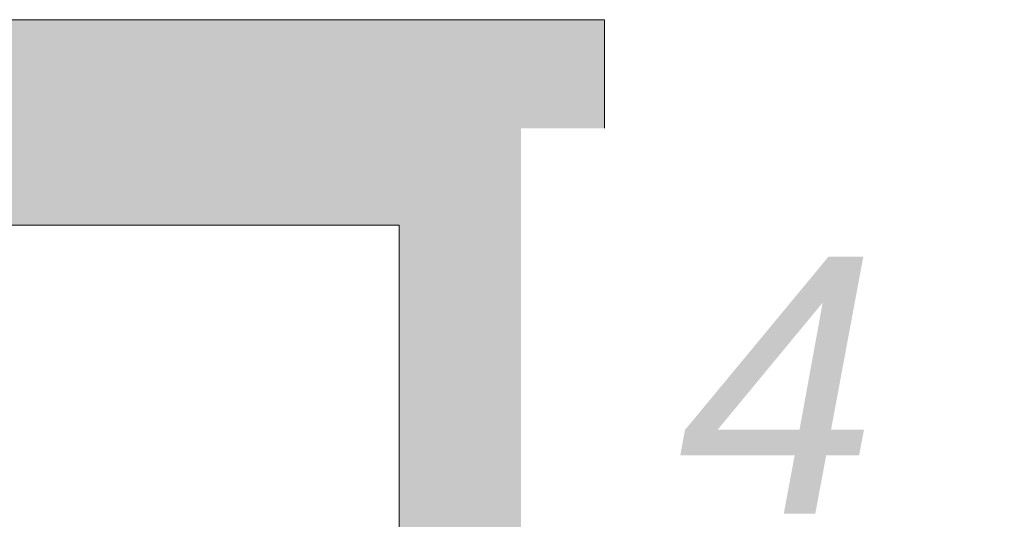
# Model space of a CAD drawing. Header units: millimetres. Extents: x 922208 to 1069538, y -182208 to -99877.
# Tile 209 of 256: x 997728 to 999645, y -161348 to -160375. Entities that reach past the tile are written whole.
import ezdxf

# ---------------------------------------------------------------- set-up
doc = ezdxf.new("R2010")
doc.units = ezdxf.units.MM
doc.header["$MEASUREMENT"] = 0
doc.linetypes.add('HIDDEN', pattern=[20, 10, -10])
for name, color, linetype, lineweight in [('IS_POWRÓT', 5, 'HIDDEN', 30), ('Nowe_220-A Ściany_Nr_pióra__19', 255, 'Continuous', 0), ('Nowe_220-A Ściany_Nr_pióra__20', 1, 'Continuous', 13), ('Nowe_220-A Ściany_Nr_pióra__27', 7, 'Continuous', 25)]:
    doc.layers.add(name, color=color, linetype=linetype, lineweight=lineweight)
doc.layers.add('Nowe_Adnotacja - Teksty_Nr_pióra__86', color=7, linetype='Continuous', lineweight=20, true_color=0x5555ff)
doc.styles.add('STYL_AUTOMATYCZNY_4', font='times.ttf')

# ---------------------------------------------------------------- blocks, each defined once
blk = doc.blocks.new('parter01')
at = {"layer": 'Nowe_220-A Ściany_Nr_pióra__19', "linetype": 'Continuous', "lineweight": 0}
for points in [[(998466.55073, -100690.02062), (997676.55072, -100690.02069), (997676.55072, -101090.02068), (998466.55073, -101090.02068)], [(998466.55073, -101090.02068), (998866.55073, -100690.02068), (998466.55073, -100690.02068)], [(998466.55073, -101090.02068), (998866.55073, -101090.02068), (998866.55073, -100690.02068)], [(998466.55073, -101090.02068), (998466.55073, -106860.02068), (998866.55073, -106860.02068), (998866.55073, -101090.02068)]]:
    blk.add_hatch(color=255, dxfattribs=at).paths.add_polyline_path(points)
at = {"layer": 'Nowe_220-A Ściany_Nr_pióra__20', "color": 1, "linetype": 'Continuous', "lineweight": 0}
for p, q in [((998466.55073, -101090.02068), (996576.55073, -101090.02068)), ((998466.55073, -105260.02068), (998466.55073, -101090.02068))]:
    blk.add_line(p, q, dxfattribs=at)
at = {"layer": 'Nowe_220-A Ściany_Nr_pióra__27', "color": 7, "linetype": 'Continuous', "lineweight": 0}
for points in [[(998466.55073, -100690.02068), (997676.55073, -100690.02068)], [(998866.55073, -100690.02068), (998466.55073, -100690.02068)], [(998866.55073, -106860.02068), (998866.55073, -100690.02068)], [(997676.55073, -101090.02068), (998466.55073, -101090.02068)], [(998466.55073, -101090.02068), (998466.55073, -105260.02068)]]:
    blk.add_lwpolyline(points, dxfattribs=at)

msp = doc.modelspace()

# ---------------------------------------------------------------- block references
at = {"layer": 'IS_POWRÓT', "color": 27, "linetype": 'ByBlock', "lineweight": 30}
msp.add_blockref('parter01', (0, -59685.2), dxfattribs=at)

# ---------------------------------------------------------------- next in the draw order: texts
at = {"layer": 'Nowe_Adnotacja - Teksty_Nr_pióra__86', "color": 173, "linetype": 'Continuous', "lineweight": 20, "true_color": 0x5555ff, "insert": (999203.6, -160836.6), "char_height": 500, "attachment_point": 2, "style": 'STYL_AUTOMATYCZNY_4', "bg_fill": 2}
msp.add_mtext('\\pxqc;\\A1;\\fArial|b0|i1|c238|p0;4', dxfattribs=at)

doc.saveas('drawing.dxf')
